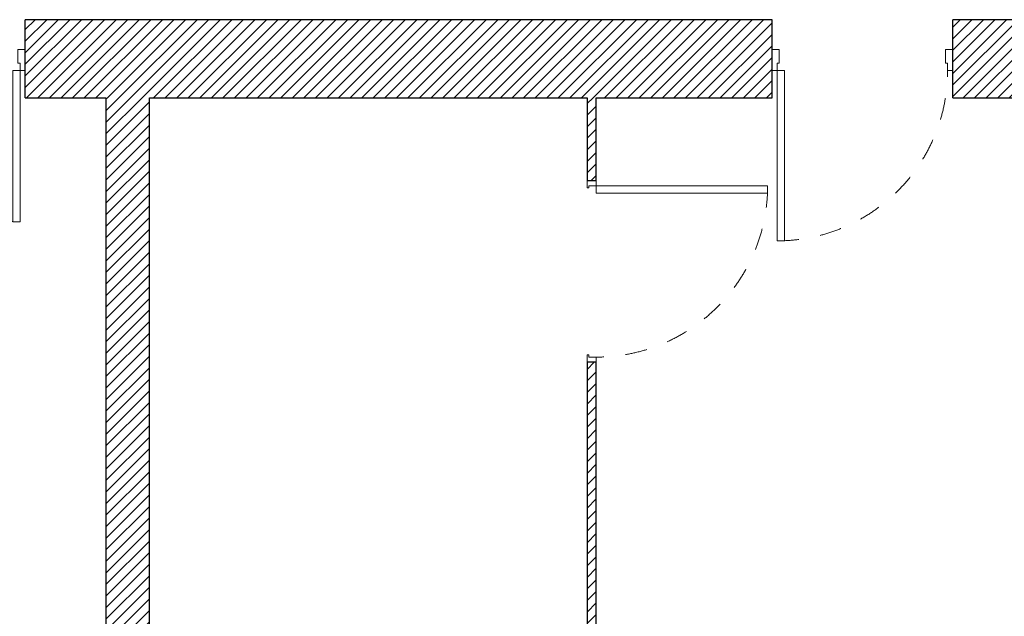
# Model space of a CAD drawing. Header units: millimetres. Extents: x 27262 to 215252, y 16288 to 306312.
# Tile 30 of 34: x 129913 to 133977, y 173857 to 176322. Entities that reach past the tile are written whole.
import ezdxf

# ---------------------------------------------------------------- set-up
doc = ezdxf.new("R2010")
doc.units = ezdxf.units.MM
doc.linetypes.add('Przerywana', pattern=[240, 120, -120])
doc.layers.add('Drzwi ArchiCAD', color=252, linetype='Continuous')
doc.layers.add('KR_INW', color=252, linetype='Continuous')
for name, color, linetype, lineweight in [('Drzwi ArchiCAD_Nr_pióra__1', 252, 'Continuous', 13), ('Drzwi ArchiCAD_Nr_pióra__27', 252, 'Continuous', 25), ('KR_INW_Nr_pióra__101', 252, 'Continuous', 5), ('KR_INW_Nr_pióra__27', 252, 'Continuous', 25)]:
    doc.layers.add(name, color=color, linetype=linetype, lineweight=lineweight)
pattern_1 = [(45, (0, 0), (-31.819804, 31.819804), [])]

# ---------------------------------------------------------------- blocks, each defined once
blk = doc.blocks.new('Drzwi 19_30')
at = {"layer": 'Drzwi ArchiCAD_Nr_pióra__1', "linetype": 'Continuous'}
for p, q in [((431.8, 0), (431.8, 943.7)), ((431.8, 943.7), (471.8, 943.7)), ((471.8, 943.7), (471.8, 0)), ((-471.8, 0), (-499.8, 0)), ((-499.8, 0), (-499.8, -50)), ((-471.8, -40), (-471.8, 0)), ((471.8, 0), (431.8, 0)), ((499.8, 0), (471.8, 0)), ((471.8, 0), (471.8, -40)), ((499.8, -50), (499.8, 0)), ((-499.8, -50), (-459.8, -50)), ((-459.8, -40), (-471.8, -40)), ((-459.8, -50), (-459.8, -40)), ((471.8, -40), (459.8, -40)), ((459.8, -40), (459.8, -50)), ((459.8, -50), (499.8, -50))]:
    blk.add_line(p, q, dxfattribs=at)
at = {"layer": 'Drzwi ArchiCAD_Nr_pióra__1', "linetype": 'Przerywana'}
blk.add_arc((471.8, 0), 943.7, 90, 180, dxfattribs=at)
at = {"layer": 'Drzwi ArchiCAD_Nr_pióra__27', "linetype": 'Continuous'}
for p, q in [((-499.8, 0), (-499.8, -50)), ((499.8, 0), (499.8, -50))]:
    blk.add_line(p, q, dxfattribs=at)
blk = doc.blocks.new('Ściana_94', base_point=(196648.3, 113397.6))
at = {"layer": 'KR_INW_Nr_pióra__101', "linetype": 'Continuous'}
h = blk.add_hatch(dxfattribs=at)
h.set_pattern_fill('CEGŁA_LICÓWKA', color=256, style=0, pattern_type=2)
h.set_pattern_definition(pattern_1)
h.paths.add_polyline_path([(196648.3, 112967.6), (196648.3, 112510.8), (196698.3, 112510.8), (196698.3, 112967.6)])
h = blk.add_hatch(dxfattribs=at)
h.set_pattern_fill('CEGŁA_LICÓWKA', color=256, style=0, pattern_type=2)
h.set_pattern_definition(pattern_1)
h.paths.add_polyline_path([(196648.3, 107385.1), (196698.3, 107385.1), (196698.3, 111511.1), (196648.3, 111511.1)])
at = {"layer": 'KR_INW_Nr_pióra__27', "linetype": 'Continuous'}
for p, q in [((196698.3, 112510.8), (196648.3, 112510.8)), ((196698.3, 111511.1), (196648.3, 111511.1))]:
    blk.add_line(p, q, dxfattribs=at)
at = {"layer": 'KR_INW_Nr_pióra__27', "linetype": 'Continuous', "flags": 128}
for points in [[(196648.3, 112967.6), (196648.3, 112510.8)], [(196698.3, 112510.8), (196698.3, 112967.6)], [(196648.3, 111511.1), (196648.3, 107385.1)], [(196698.3, 107385.1), (196698.3, 111511.1)]]:
    blk.add_lwpolyline(points, dxfattribs=at)
at = {"layer": 'Drzwi ArchiCAD', "linetype": 'Continuous', "xscale": -1, "zscale": 1000, "rotation": 270}
blk.add_blockref('Drzwi 19_30', (196698.3, 112010.9), dxfattribs=at)
blk = doc.blocks.new('Ściana_95', base_point=(193999.4, 113397.6))
at = {"layer": 'KR_INW_Nr_pióra__101', "linetype": 'Continuous'}
h = blk.add_hatch(dxfattribs=at)
h.set_pattern_fill('CEGŁA_LICÓWKA', color=256, style=0, pattern_type=2)
h.set_pattern_definition(pattern_1)
h.paths.add_polyline_path([(193999.4, 112967.6), (193999.4, 107385.1), (194239.4, 107385.1), (194239.4, 112967.6)])
at = {"layer": 'KR_INW_Nr_pióra__27', "linetype": 'Continuous', "flags": 128}
for points in [[(193999.4, 112967.6), (193999.4, 107385.1)], [(194239.4, 107385.1), (194239.4, 112967.6)]]:
    blk.add_lwpolyline(points, dxfattribs=at)
blk = doc.blocks.new('Drzwi 19_47')
at = {"layer": 'Drzwi ArchiCAD_Nr_pióra__1', "linetype": 'Continuous'}
for p, q in [((376.8, 0), (376.8, 833.6)), ((376.8, 833.6), (416.8, 833.6)), ((416.8, 833.6), (416.8, 0)), ((-416.8, 0), (-444.8, 0)), ((-444.8, 0), (-444.8, -115)), ((-416.8, -40), (-416.8, 0)), ((416.8, 0), (376.8, 0)), ((444.8, 0), (416.8, 0)), ((416.8, 0), (416.8, -40)), ((444.8, -115), (444.8, 0)), ((-404.8, -40), (-416.8, -40)), ((-404.8, -115), (-404.8, -40)), ((416.8, -40), (404.8, -40)), ((404.8, -40), (404.8, -115)), ((-444.8, -115), (-404.8, -115)), ((404.8, -115), (444.8, -115))]:
    blk.add_line(p, q, dxfattribs=at)
at = {"layer": 'Drzwi ArchiCAD_Nr_pióra__1', "linetype": 'Przerywana'}
blk.add_arc((416.8, 0), 833.6, 90, 180, dxfattribs=at)
at = {"layer": 'Drzwi ArchiCAD_Nr_pióra__27', "linetype": 'Continuous'}
for p, q in [((-444.8, 0), (-444.8, -115)), ((444.8, 0), (444.8, -115))]:
    blk.add_line(p, q, dxfattribs=at)
blk = doc.blocks.new('Drzwi 19_49')
at = {"layer": 'Drzwi ArchiCAD_Nr_pióra__1', "linetype": 'Continuous'}
for p, q in [((429.2, 0), (429.2, 938.3)), ((429.2, 938.3), (469.2, 938.3)), ((469.2, 938.3), (469.2, 0)), ((-469.2, 0), (-497.2, 0)), ((-497.2, 0), (-497.2, -115)), ((-469.2, -40), (-469.2, 0)), ((469.2, 0), (429.2, 0)), ((497.2, 0), (469.2, 0)), ((469.2, 0), (469.2, -40)), ((497.2, -115), (497.2, 0)), ((-457.2, -40), (-469.2, -40)), ((-457.2, -115), (-457.2, -40)), ((469.2, -40), (457.2, -40)), ((457.2, -40), (457.2, -115)), ((-497.2, -115), (-457.2, -115)), ((457.2, -115), (497.2, -115))]:
    blk.add_line(p, q, dxfattribs=at)
at = {"layer": 'Drzwi ArchiCAD_Nr_pióra__1', "linetype": 'Przerywana'}
blk.add_arc((469.2, 0), 938.3, 90, 180, dxfattribs=at)
at = {"layer": 'Drzwi ArchiCAD_Nr_pióra__27', "linetype": 'Continuous'}
for p, q in [((-497.2, 0), (-497.2, -115)), ((497.2, 0), (497.2, -115))]:
    blk.add_line(p, q, dxfattribs=at)
blk = doc.blocks.new('Ściana_131', base_point=(209438.1, 113397.6))
at = {"layer": 'KR_INW_Nr_pióra__101', "linetype": 'Continuous'}
h = blk.add_hatch(dxfattribs=at)
h.set_pattern_fill('CEGŁA_LICÓWKA', color=256, style=0, pattern_type=2)
h.set_pattern_definition(pattern_1)
h.paths.add_polyline_path([(193555.8, 113117.6), (193555.8, 112967.6), (197666.3, 112967.6), (197666.3, 113117.6), (197666.3, 113232.6), (197666.3, 113397.6), (193555.8, 113397.6), (193555.8, 113232.6)])
h = blk.add_hatch(dxfattribs=at)
h.set_pattern_fill('CEGŁA_LICÓWKA', color=256, style=0, pattern_type=2)
h.set_pattern_definition(pattern_1)
h.paths.add_polyline_path([(198660.6, 113232.6), (198660.6, 113117.6), (198660.6, 112967.6), (202708.4, 112967.6), (202708.4, 113082.6), (202708.4, 113397.6), (198660.6, 113397.6)])
at = {"layer": 'KR_INW_Nr_pióra__27', "linetype": 'Continuous'}
for p, q in [((193555.8, 113232.6), (193555.8, 113397.6)), ((197666.3, 113232.6), (197666.3, 113397.6)), ((198660.6, 113232.6), (198660.6, 113397.6)), ((193555.8, 113117.6), (193555.8, 113232.6)), ((197666.3, 113117.6), (197666.3, 113232.6)), ((198660.6, 113117.6), (198660.6, 113232.6)), ((193555.8, 112967.6), (193555.8, 113117.6)), ((197666.3, 112967.6), (197666.3, 113117.6)), ((198660.6, 112967.6), (198660.6, 113117.6))]:
    blk.add_line(p, q, dxfattribs=at)
at = {"layer": 'KR_INW_Nr_pióra__27', "linetype": 'Continuous', "flags": 128}
for points in [[(197666.3, 113397.6), (193555.8, 113397.6)], [(202708.4, 113397.6), (198660.6, 113397.6)], [(193555.8, 112967.6), (193999.4, 112967.6)], [(194239.4, 112967.6), (196648.3, 112967.6)], [(196698.3, 112967.6), (197666.3, 112967.6)], [(198660.6, 112967.6), (200293.6, 112967.6)]]:
    blk.add_lwpolyline(points, dxfattribs=at)
at = {"layer": 'Drzwi ArchiCAD', "linetype": 'Continuous', "xscale": -1, "zscale": 1000, "rotation": 180}
blk.add_blockref('Drzwi 19_47', (193111, 113117.6), dxfattribs=at)
at = {"layer": 'Drzwi ArchiCAD', "linetype": 'Continuous', "zscale": 1000, "rotation": 180}
blk.add_blockref('Drzwi 19_49', (198163.4, 113117.6), dxfattribs=at)

msp = doc.modelspace()

# ---------------------------------------------------------------- block references
at = {"layer": 'KR_INW', "color": 252, "xscale": 0.75, "yscale": 0.75, "zscale": 0.75}
for name, p in [('Ściana_131', (141847, 176322)), ('Ściana_95', (130268, 176322)), ('Ściana_94', (132254.7, 176322))]:
    msp.add_blockref(name, p, dxfattribs=at)

doc.saveas('drawing.dxf')
